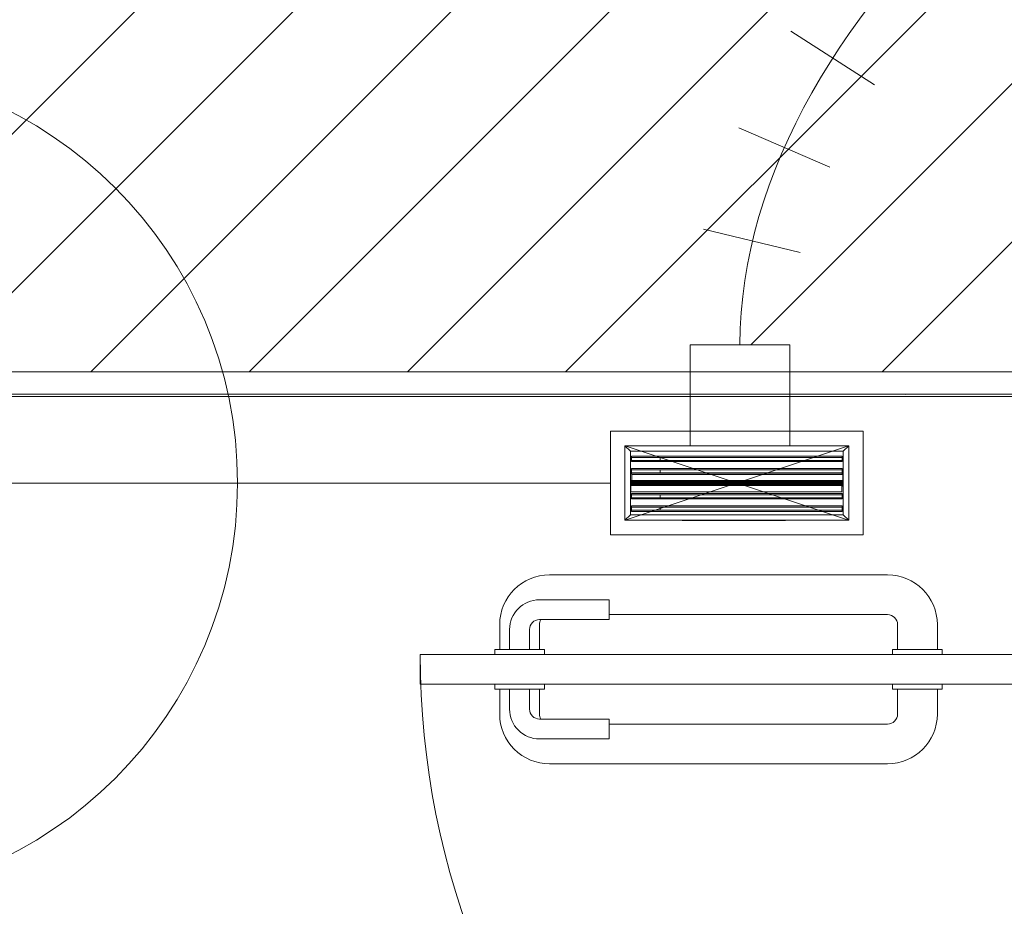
# Model space of a CAD drawing. Header units: metres. Extents: x 2.9 to 42.3, y -72.9 to -49.3.
# Tile 35 of 256: x 8.4 to 9.4, y -68.9 to -68. Entities that reach past the tile are written whole.
import ezdxf

# ---------------------------------------------------------------- set-up
doc = ezdxf.new("R2010")
doc.units = ezdxf.units.M
doc.linetypes.add('Oculto 1_5', pattern=[0.0022, 0.0015, -0.0007])
for name, color, linetype, lineweight in [('A-DETL', 7, 'Oculto 1_5', 18), ('A-DOOR', 7, 'Continuous', 18), ('A-WALL', 7, 'Continuous', 18), ('A-WALL-PATT', 7, 'Continuous', 18), ('FLEXIVEIS', 7, 'Continuous', 18), ('G-IMPT', 7, 'Continuous', 18), ('M-HVAC-DUCT', 7, 'Continuous', 18), ('M-HVAC-DUCT-CNTR', 7, 'Continuous', 18)]:
    doc.layers.add(name, color=color, linetype=linetype, lineweight=lineweight)
doc.layers.add('M-HVAC-CDFF-IDEN', color=1, linetype='Continuous', lineweight=9, true_color=0xff0000)

# ---------------------------------------------------------------- blocks, each defined once
blk = doc.blocks.new('porta de vidro sala de aula - SALAS DE AULAS E LABORATÓRIOS-V44-2PAV')
at = {"layer": 'A-DOOR', "color": 253, "true_color": 0xaaaaaa}
for p, q in [((-0.43, -0.895), (-0.43, -0.075)), ((-0.4, -0.075), (-0.4, -0.895)), ((-0.46, -0.375), (-0.435, -0.375)), ((-0.435, -0.37), (-0.43, -0.37)), ((-0.435, -0.42), (-0.435, -0.37)), ((-0.395, -0.37), (-0.4, -0.37)), ((-0.395, -0.42), (-0.395, -0.37)), ((-0.37, -0.375), (-0.395, -0.375)), ((-0.435, -0.415), (-0.46, -0.415)), ((-0.395, -0.415), (-0.37, -0.415)), ((-0.51, -0.765), (-0.51, -0.425)), ((-0.47, -0.425), (-0.47, -0.705)), ((-0.43, -0.42), (-0.435, -0.42)), ((-0.4, -0.42), (-0.395, -0.42)), ((-0.36, -0.425), (-0.36, -0.705)), ((-0.32, -0.765), (-0.32, -0.425)), ((-0.485, -0.705), (-0.485, -0.775)), ((-0.465, -0.705), (-0.485, -0.705)), ((-0.465, -0.775), (-0.465, -0.705)), ((-0.365, -0.775), (-0.365, -0.705)), ((-0.365, -0.705), (-0.345, -0.705)), ((-0.345, -0.705), (-0.345, -0.775)), ((-0.435, -0.77), (-0.43, -0.77)), ((-0.435, -0.82), (-0.435, -0.77)), ((-0.395, -0.77), (-0.4, -0.77)), ((-0.395, -0.82), (-0.395, -0.77)), ((-0.46, -0.775), (-0.435, -0.775)), ((-0.37, -0.775), (-0.395, -0.775)), ((-0.435, -0.785), (-0.455, -0.785)), ((-0.395, -0.785), (-0.375, -0.785)), ((-0.455, -0.805), (-0.435, -0.805)), ((-0.375, -0.805), (-0.395, -0.805)), ((-0.435, -0.815), (-0.46, -0.815)), ((-0.43, -0.82), (-0.435, -0.82)), ((-0.4, -0.82), (-0.395, -0.82)), ((-0.395, -0.815), (-0.37, -0.815)), ((-0.4, -0.895), (-0.43, -0.895))]:
    blk.add_line(p, q, dxfattribs=at)
for centre, radius, start, end in [((-0.43, -0.075), 0.82, 270, 0), ((-0.46, -0.425), 0.05, 90, 180), ((-0.37, -0.425), 0.05, 0, 90), ((-0.46, -0.425), 0.01, 90, 180), ((-0.37, -0.425), 0.01, 0, 90), ((-0.46, -0.765), 0.05, 180, 270), ((-0.37, -0.765), 0.05, 270, 0), ((-0.455, -0.775), 0.03, 180, 270), ((-0.46, -0.765), 0.01, 240, 270), ((-0.455, -0.775), 0.01, 180, 270), ((-0.375, -0.775), 0.01, 270, 0), ((-0.375, -0.775), 0.03, 270, 360), ((-0.37, -0.765), 0.01, 270, 300)]:
    blk.add_arc(centre, radius, start, end, dxfattribs=at)
blk = doc.blocks.new('4 GRE - ESCOLA DE CINEMA E AUDIOVISUAL CINE REX R07_rvt-1-2PAV')
at = {"layer": 'A-WALL-PATT', "true_color": 0xd4d4d4}
h = blk.add_hatch(dxfattribs=at)
h.set_pattern_fill('FP_2', color=254, style=0, pattern_type=2)
h.set_pattern_definition([(45, (21.555, -62.929), (-0.0795495, 0.0795495), [])])
h.paths.add_polyline_path([(9.91979, -68.35762), (9.91979, -67.90762), (9.76566, -67.90762), (9.76566, -68.35762), (9.79066, -68.35762)])
h.paths.add_polyline_path([(6.57436, -68.35762), (9.09221, -68.35762), (9.09221, -68.33046), (9.19221, -68.33046), (9.19221, -68.35762), (9.66566, -68.35762), (9.66566, -67.90762), (5.51867, -67.90762), (5.51867, -68.35762)])
h.paths.add_polyline_path([(11.4115, -68.35762), (11.434, -68.35762), (11.434, -67.90762), (11.409, -67.90762), (11.409, -68.13194), (11.31979, -68.13194), (11.31979, -68.35762)])
h = blk.add_hatch(dxfattribs=at)
h.set_pattern_fill('FP_1', color=254, style=0, pattern_type=2)
h.set_pattern_definition([(50, (21.555, -62.929), (0.546555, -0.047815), [0.05715, -0.62865]), (355, (21.555, -62.929), (-0.105728, 0.573166), [0.04572, -0.50292]), (100.451, (21.601, -62.933), (0.440828, 0.525349), [0.04857, -0.53427]), (46.184, (21.555, -62.776), (0.813237, -0.12613), [0.08573, -0.94298]), (96.636, (21.623, -62.787), (0.712212, 0.742287), [0.07286, -0.80141]), (351.184, (21.555, -62.776), (0.712217, 0.742274), [0.06858, -0.75438]), (21, (21.631, -62.814), (0.454846, -0.306795), [0.05715, -0.62865]), (326, (21.631, -62.814), (0.185405, 0.55256), [0.04572, -0.50292]), (71.451, (21.669, -62.84), (0.640251, 0.245763), [0.04857, -0.53427]), (37.5, (21.555, -62.929), (0.009261, 0.2536672), [0.02515, -0.47168, 0.02515, -0.48539, -0.50482]), (37.5, (21.555, -62.929), (0.009261, 0.2536672), [-1.007, 0.02515, -0.47968]), (7.5, (21.555, -62.929), (0.200456, 0.300546), [0.02515, -0.26594, 0.02515, -0.46025, -0.1924]), (7.5, (21.555, -62.929), (0.200456, 0.300546), [-0.77648, 0.02515, -0.16726]), (327.5, (21.385, -62.929), (0.4067682, -0.0171882), [0.02515, -0.16535, 0.02515, -0.56921, -0.78867]), (327.5, (21.385, -62.929), (0.4067682, -0.0171882), [-0.78486, 0.02515, -0.76352]), (317.5, (21.309, -62.929), (0.444383, 0.0762794), [0.02515, -0.2225, 0.02515, -0.36957, -0.56007]), (317.5, (21.309, -62.929), (0.444383, 0.0762794), [-0.64237, 0.02515, -0.53492])])
h.paths.add_polyline_path([(9.79066, -68.38262), (9.91979, -68.38262), (9.91979, -68.38012), (9.79066, -68.38012)])
h.paths.add_polyline_path([(6.57436, -68.38262), (9.09221, -68.38229), (9.09221, -68.38012), (5.51867, -68.38012), (5.51867, -68.38262)])
h.paths.add_polyline_path([(9.34655, -68.38262), (9.64066, -68.38262), (9.64066, -68.38012), (9.19221, -68.38012), (9.19254, -68.38262)])
at = {"layer": 'A-WALL', "color": 253, "true_color": 0xaaaaaa}
for p, q in [((5.51867, -68.35762), (9.64066, -68.35762)), ((5.51867, -68.38012), (9.64066, -68.38012)), ((5.51867, -68.38262), (9.64066, -68.38262))]:
    blk.add_line(p, q, dxfattribs=at)
at = {"layer": 'A-DOOR', "color": 253, "lineweight": 18, "true_color": 0xaaaaaa, "rotation": 269.9999999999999}
blk.add_blockref('porta de vidro sala de aula - SALAS DE AULAS E LABORATÓRIOS-V44-2PAV', (9.71566, -69.07194), dxfattribs=at)
blk = doc.blocks.new('M_Tampa retangular - Padrão-945500-2PAV')
at = {"layer": 'M-HVAC-DUCT', "color": 96, "true_color": 0x008000}
for p, q in [((17.32632, -70.22179), (17.10132, -70.22179)), ((17.10132, -70.22179), (17.10132, -70.29679)), ((17.32632, -70.29679), (17.32632, -70.22179)), ((17.10132, -70.29679), (17.32632, -70.29679))]:
    blk.add_line(p, q, dxfattribs=at)
blk = doc.blocks.new('M_Encaixe de duto redondo - Padrão-945521-2PAV')
at = {"layer": 'M-HVAC-DUCT', "color": 96, "true_color": 0x008000}
for p, q in [((17.16382, -70.12019), (17.16382, -70.22179)), ((17.21382, -70.12019), (17.16382, -70.12019)), ((17.26382, -70.12019), (17.21382, -70.12019)), ((17.26382, -70.22179), (17.26382, -70.12019))]:
    blk.add_line(p, q, dxfattribs=at)
blk = doc.blocks.new('AH-0-AG 225x75 - TROX_AH-0-AG_225x75_dxf_QMODEL_916299a9_f66b_46ba_af9d_4a70e7dbf2f8-V68-2PAV')
at = {"layer": 'G-IMPT', "color": 1, "true_color": 0xff0000}
for p, q in [((-0.127, -0.052), (-0.127, 0.052)), ((-0.127, 0.052), (-0.04684, 0.052)), ((-0.127, -0.052), (-0.127, 0.052)), ((-0.127, 0.052), (-0.04684, 0.052)), ((0.05349, 0.052), (0.127, 0.052)), ((0.05349, 0.052), (0.127, 0.052)), ((0.127, -0.052), (0.127, 0.052)), ((0.127, -0.052), (0.127, 0.052)), ((-0.055, -0.0376), (0.049, -0.0376)), ((0.049, -0.0376), (-0.055, -0.0376)), ((-0.04896, -0.0377), (-0.0512, -0.0377)), ((-0.04896, -0.0377), (-0.0512, -0.0377)), ((-0.0512, -0.0377), (-0.04951, -0.0377)), ((-0.0512, -0.0377), (-0.04951, -0.0377)), ((-0.04763, -0.0377), (-0.04951, -0.0377)), ((-0.04763, -0.0377), (-0.04951, -0.0377)), ((-0.04736, -0.0377), (-0.04763, -0.0377)), ((-0.04736, -0.0377), (-0.04763, -0.0377)), ((-0.04736, -0.0377), (-0.04618, -0.0377)), ((-0.04618, -0.0377), (-0.04736, -0.0377)), ((-0.0445, -0.0377), (-0.04332, -0.0377)), ((-0.04332, -0.0377), (-0.0445, -0.0377)), ((-0.04185, -0.0377), (-0.04067, -0.0377)), ((-0.04067, -0.0377), (-0.04185, -0.0377)), ((-0.04067, -0.0377), (-0.03772, -0.0377)), ((-0.04067, -0.0377), (-0.03772, -0.0377)), ((-0.03772, -0.0377), (-0.03654, -0.0377)), ((-0.03654, -0.0377), (-0.03772, -0.0377)), ((-0.03488, -0.0377), (-0.0337, -0.0377)), ((-0.0337, -0.0377), (-0.03488, -0.0377)), ((-0.03369, -0.0377), (-0.0337, -0.0377)), ((-0.03369, -0.0377), (-0.0337, -0.0377)), ((-0.03369, -0.0377), (-0.03103, -0.0377)), ((-0.03103, -0.0377), (-0.03369, -0.0377)), ((-0.03103, -0.0377), (-0.03104, -0.0377)), ((-0.03103, -0.0377), (-0.03104, -0.0377)), ((-0.02986, -0.0377), (-0.03104, -0.0377)), ((-0.03104, -0.0377), (-0.02986, -0.0377)), ((-0.02829, -0.0377), (-0.02773, -0.0377)), ((-0.02829, -0.0377), (-0.02828, -0.0377)), ((-0.02773, -0.0377), (-0.02829, -0.0377)), ((-0.02829, -0.0377), (-0.02828, -0.0377)), ((-0.02828, -0.0377), (-0.02795, -0.0377)), ((-0.02828, -0.0377), (-0.02795, -0.0377)), ((-0.02756, -0.0377), (-0.02795, -0.0377)), ((-0.02756, -0.0377), (-0.02795, -0.0377)), ((-0.02773, -0.0377), (-0.02713, -0.0377)), ((-0.02713, -0.0377), (-0.02773, -0.0377)), ((-0.02756, -0.0377), (-0.02724, -0.0377)), ((-0.02724, -0.0377), (-0.02756, -0.0377)), ((-0.02724, -0.0377), (-0.0269, -0.0377)), ((-0.0269, -0.0377), (-0.02724, -0.0377)), ((-0.02713, -0.0377), (-0.02651, -0.0377)), ((-0.02651, -0.0377), (-0.02713, -0.0377)), ((-0.0269, -0.0377), (-0.02654, -0.0377)), ((-0.02654, -0.0377), (-0.0269, -0.0377)), ((-0.02654, -0.0377), (-0.02618, -0.0377)), ((-0.02618, -0.0377), (-0.02654, -0.0377)), ((-0.02651, -0.0377), (-0.02589, -0.0377)), ((-0.02589, -0.0377), (-0.02651, -0.0377)), ((-0.02618, -0.0377), (-0.02584, -0.0377)), ((-0.02584, -0.0377), (-0.02618, -0.0377)), ((-0.02589, -0.0377), (-0.02529, -0.0377)), ((-0.02529, -0.0377), (-0.02589, -0.0377)), ((-0.02584, -0.0377), (-0.02553, -0.0377)), ((-0.02553, -0.0377), (-0.02584, -0.0377)), ((-0.02553, -0.0377), (-0.02526, -0.0377)), ((-0.02526, -0.0377), (-0.02553, -0.0377)), ((-0.02529, -0.0377), (-0.02475, -0.0377)), ((-0.02475, -0.0377), (-0.02529, -0.0377)), ((-0.02526, -0.0377), (-0.02503, -0.0377)), ((-0.02503, -0.0377), (-0.02526, -0.0377)), ((-0.02503, -0.0377), (-0.02487, -0.0377)), ((-0.02487, -0.0377), (-0.02503, -0.0377)), ((-0.02487, -0.0377), (-0.02476, -0.0377)), ((-0.02476, -0.0377), (-0.02487, -0.0377)), ((-0.02476, -0.0377), (-0.02473, -0.0377)), ((-0.02473, -0.0377), (-0.02476, -0.0377)), ((-0.02475, -0.0377), (-0.02427, -0.0377)), ((-0.02427, -0.0377), (-0.02475, -0.0377)), ((-0.02427, -0.0377), (-0.02388, -0.0377)), ((-0.02388, -0.0377), (-0.02427, -0.0377)), ((-0.02388, -0.0377), (-0.02359, -0.0377)), ((-0.02359, -0.0377), (-0.02388, -0.0377)), ((-0.02359, -0.0377), (-0.02341, -0.0377)), ((-0.02341, -0.0377), (-0.02359, -0.0377)), ((-0.02341, -0.0377), (-0.02335, -0.0377)), ((-0.02335, -0.0377), (-0.02341, -0.0377)), ((-0.01914, -0.0377), (-0.0218, -0.0377)), ((-0.01914, -0.0377), (-0.0218, -0.0377)), ((-0.01914, -0.0377), (-0.0218, -0.0377)), ((-0.01914, -0.0377), (-0.0218, -0.0377)), ((-0.01914, -0.0377), (-0.0218, -0.0377)), ((-0.01914, -0.0377), (-0.0218, -0.0377)), ((-0.01914, -0.0377), (-0.01796, -0.0377)), ((-0.01796, -0.0377), (-0.01914, -0.0377)), ((-0.01649, -0.0377), (-0.01452, -0.0377)), ((-0.01452, -0.0377), (-0.01649, -0.0377)), ((-0.01452, -0.0377), (-0.01334, -0.0377)), ((-0.01452, -0.0377), (-0.01451, -0.0377)), ((-0.01333, -0.0377), (-0.01451, -0.0377)), ((-0.01334, -0.0377), (-0.01126, -0.0377)), ((-0.01334, -0.0377), (-0.01126, -0.0377)), ((-0.01334, -0.0377), (-0.01333, -0.0377)), ((-0.01175, -0.0377), (-0.01182, -0.0377)), ((-0.01182, -0.0377), (-0.01175, -0.0377)), ((-0.01153, -0.0377), (-0.01175, -0.0377)), ((-0.01175, -0.0377), (-0.01153, -0.0377)), ((-0.01118, -0.0377), (-0.01153, -0.0377)), ((-0.01153, -0.0377), (-0.01118, -0.0377)), ((-0.01071, -0.0377), (-0.01118, -0.0377)), ((-0.01118, -0.0377), (-0.01071, -0.0377)), ((-0.01102, -0.0377), (-0.01108, -0.0377)), ((-0.01108, -0.0377), (-0.01102, -0.0377)), ((-0.01085, -0.0377), (-0.01102, -0.0377)), ((-0.01102, -0.0377), (-0.01085, -0.0377)), ((-0.01057, -0.0377), (-0.01085, -0.0377)), ((-0.01085, -0.0377), (-0.01057, -0.0377)), ((-0.01014, -0.0377), (-0.01071, -0.0377)), ((-0.01071, -0.0377), (-0.01014, -0.0377)), ((-0.01011, -0.0377), (-0.01057, -0.0377)), ((-0.01057, -0.0377), (-0.01019, -0.0377)), ((-0.01019, -0.0377), (-0.00972, -0.0377)), ((-0.00948, -0.0377), (-0.01014, -0.0377)), ((-0.01014, -0.0377), (-0.00948, -0.0377)), ((-0.00916, -0.0377), (-0.01011, -0.0377)), ((-0.00865, -0.0377), (-0.01011, -0.0377)), ((-0.01011, -0.0377), (-0.00972, -0.0377)), ((-0.00983, -0.0377), (-0.00988, -0.0377)), ((-0.00988, -0.0377), (-0.00987, -0.0377)), ((-0.00987, -0.0377), (-0.00981, -0.0377)), ((-0.00973, -0.0377), (-0.00983, -0.0377)), ((-0.00981, -0.0377), (-0.00971, -0.0377)), ((-0.00958, -0.0377), (-0.00973, -0.0377)), ((-0.0092, -0.0377), (-0.00972, -0.0377)), ((-0.00972, -0.0377), (-0.0092, -0.0377)), ((-0.00971, -0.0377), (-0.00955, -0.0377)), ((-0.00939, -0.0377), (-0.00958, -0.0377)), ((-0.00955, -0.0377), (-0.00936, -0.0377)), ((-0.00877, -0.0377), (-0.00948, -0.0377)), ((-0.00948, -0.0377), (-0.00877, -0.0377)), ((-0.00916, -0.0377), (-0.00939, -0.0377)), ((-0.00936, -0.0377), (-0.00913, -0.0377)), ((-0.00863, -0.0377), (-0.0092, -0.0377)), ((-0.0092, -0.0377), (-0.00863, -0.0377)), ((-0.00913, -0.0377), (-0.00887, -0.0377)), ((-0.00886, -0.0377), (-0.00888, -0.0377)), ((-0.00888, -0.0377), (-0.00882, -0.0377)), ((-0.00887, -0.0377), (-0.00859, -0.0377)), ((-0.00877, -0.0377), (-0.00886, -0.0377)), ((-0.00882, -0.0377), (-0.00869, -0.0377)), ((-0.00862, -0.0377), (-0.00877, -0.0377)), ((-0.00803, -0.0377), (-0.00877, -0.0377)), ((-0.00803, -0.0377), (-0.00877, -0.0377)), ((-0.00869, -0.0377), (-0.00851, -0.0377)), ((-0.0075, -0.0377), (-0.00865, -0.0377)), ((-0.00803, -0.0377), (-0.00863, -0.0377)), ((-0.00803, -0.0377), (-0.00863, -0.0377)), ((-0.00862, -0.0377), (-0.00828, -0.0377)), ((-0.00859, -0.0377), (-0.0083, -0.0377)), ((-0.00859, -0.0377), (-0.00749, -0.0377)), ((-0.00851, -0.0377), (-0.0083, -0.0377)), ((-0.00851, -0.0377), (-0.00749, -0.0377)), ((-0.0075, -0.0377), (-0.00828, -0.0377)), ((-0.00803, -0.0377), (-0.00743, -0.0377)), ((-0.00729, -0.0377), (-0.00803, -0.0377)), ((-0.00743, -0.0377), (-0.00803, -0.0377)), ((-0.00729, -0.0377), (-0.00803, -0.0377)), ((-0.00749, -0.0377), (-0.0075, -0.0377)), ((-0.0065, -0.0377), (-0.0075, -0.0377)), ((-0.00749, -0.0377), (-0.0065, -0.0377)), ((-0.00743, -0.0377), (-0.00686, -0.0377)), ((-0.00686, -0.0377), (-0.00743, -0.0377)), ((-0.00729, -0.0377), (-0.00658, -0.0377)), ((-0.00658, -0.0377), (-0.00729, -0.0377)), ((-0.00686, -0.0377), (-0.00634, -0.0377)), ((-0.00634, -0.0377), (-0.00686, -0.0377)), ((-0.00658, -0.0377), (-0.00592, -0.0377)), ((-0.00592, -0.0377), (-0.00658, -0.0377)), ((-0.00634, -0.0377), (-0.00587, -0.0377)), ((-0.00587, -0.0377), (-0.00634, -0.0377)), ((-0.00592, -0.0377), (-0.00535, -0.0377)), ((-0.00535, -0.0377), (-0.00592, -0.0377)), ((-0.00587, -0.0377), (-0.00549, -0.0377)), ((-0.00549, -0.0377), (-0.00587, -0.0377)), ((-0.00549, -0.0377), (-0.00521, -0.0377)), ((-0.00521, -0.0377), (-0.00549, -0.0377)), ((-0.00535, -0.0377), (-0.00488, -0.0377)), ((-0.00488, -0.0377), (-0.00535, -0.0377)), ((-0.00521, -0.0377), (-0.00504, -0.0377)), ((-0.00504, -0.0377), (-0.00521, -0.0377)), ((-0.00504, -0.0377), (-0.00498, -0.0377)), ((-0.00498, -0.0377), (-0.00504, -0.0377)), ((-0.00488, -0.0377), (-0.00453, -0.0377)), ((-0.00453, -0.0377), (-0.00488, -0.0377)), ((-0.00453, -0.0377), (-0.00431, -0.0377)), ((-0.00431, -0.0377), (-0.00453, -0.0377)), ((-0.0045, -0.0377), (-0.00106, -0.0377)), ((-0.00106, -0.0377), (-0.0045, -0.0377)), ((-0.00431, -0.0377), (-0.00424, -0.0377)), ((-0.00424, -0.0377), (-0.00431, -0.0377)), ((-0.00108, -0.0377), (-0.0043, -0.0377)), ((0.00385, -0.0377), (-0.0043, -0.0377)), ((-0.00371, -0.0377), (-0.00027, -0.0377)), ((-0.00027, -0.0377), (-0.00371, -0.0377)), ((-0.00292, -0.0377), (0.00052, -0.0377)), ((0.00052, -0.0377), (-0.00292, -0.0377)), ((0.00125, -0.0377), (-0.00219, -0.0377)), ((-0.00219, -0.0377), (0.00078, -0.0377)), ((0.00041, -0.0377), (-0.0015, -0.0377)), ((-0.0015, -0.0377), (-0.00007, -0.0377)), ((-0.00108, -0.0377), (0.00722, -0.0377)), ((0.00041, -0.0377), (-0.00007, -0.0377)), ((0.00125, -0.0377), (0.00078, -0.0377)), ((0.00147, -0.0377), (0.00491, -0.0377)), ((0.00491, -0.0377), (0.00147, -0.0377)), ((0.0019, -0.0377), (0.00407, -0.0377)), ((0.0019, -0.0377), (0.00238, -0.0377)), ((0.00226, -0.0377), (0.0057, -0.0377)), ((0.0057, -0.0377), (0.00226, -0.0377)), ((0.00407, -0.0377), (0.00238, -0.0377)), ((0.00305, -0.0377), (0.00649, -0.0377)), ((0.00649, -0.0377), (0.00305, -0.0377)), ((0.00722, -0.0377), (0.00385, -0.0377)), ((0.00754, -0.0377), (0.00741, -0.0377)), ((0.00741, -0.0377), (0.00754, -0.0377)), ((0.00791, -0.0377), (0.00754, -0.0377)), ((0.00754, -0.0377), (0.00791, -0.0377)), ((0.00851, -0.0377), (0.00791, -0.0377)), ((0.00791, -0.0377), (0.00851, -0.0377)), ((0.00933, -0.0377), (0.00851, -0.0377)), ((0.00851, -0.0377), (0.00933, -0.0377)), ((0.01032, -0.0377), (0.00933, -0.0377)), ((0.00933, -0.0377), (0.01032, -0.0377)), ((0.01145, -0.0377), (0.01032, -0.0377)), ((0.01032, -0.0377), (0.01145, -0.0377)), ((0.01067, -0.0377), (0.01061, -0.0377)), ((0.01061, -0.0377), (0.01067, -0.0377)), ((0.01087, -0.0377), (0.01067, -0.0377)), ((0.01067, -0.0377), (0.01087, -0.0377)), ((0.01117, -0.0377), (0.01087, -0.0377)), ((0.01087, -0.0377), (0.01117, -0.0377)), ((0.01159, -0.0377), (0.01117, -0.0377)), ((0.01117, -0.0377), (0.01159, -0.0377)), ((0.01268, -0.0377), (0.01145, -0.0377)), ((0.01145, -0.0377), (0.01268, -0.0377)), ((0.0121, -0.0377), (0.01159, -0.0377)), ((0.01159, -0.0377), (0.0121, -0.0377)), ((0.01268, -0.0377), (0.0121, -0.0377)), ((0.0121, -0.0377), (0.01268, -0.0377)), ((0.01396, -0.0377), (0.01268, -0.0377)), ((0.01396, -0.0377), (0.01268, -0.0377)), ((0.01331, -0.0377), (0.01268, -0.0377)), ((0.01268, -0.0377), (0.01331, -0.0377)), ((0.01396, -0.0377), (0.01331, -0.0377)), ((0.01396, -0.0377), (0.01331, -0.0377)), ((0.01396, -0.0377), (0.01461, -0.0377)), ((0.01524, -0.0377), (0.01396, -0.0377)), ((0.01461, -0.0377), (0.01396, -0.0377)), ((0.01524, -0.0377), (0.01396, -0.0377)), ((0.01461, -0.0377), (0.01524, -0.0377)), ((0.01524, -0.0377), (0.01461, -0.0377)), ((0.01524, -0.0377), (0.01647, -0.0377)), ((0.01524, -0.0377), (0.01582, -0.0377)), ((0.01582, -0.0377), (0.01524, -0.0377)), ((0.01647, -0.0377), (0.01524, -0.0377)), ((0.01582, -0.0377), (0.01633, -0.0377)), ((0.01633, -0.0377), (0.01582, -0.0377)), ((0.01633, -0.0377), (0.01675, -0.0377)), ((0.01675, -0.0377), (0.01633, -0.0377)), ((0.01647, -0.0377), (0.0176, -0.0377)), ((0.0176, -0.0377), (0.01647, -0.0377)), ((0.01675, -0.0377), (0.01705, -0.0377)), ((0.01705, -0.0377), (0.01675, -0.0377)), ((0.01705, -0.0377), (0.01725, -0.0377)), ((0.01725, -0.0377), (0.01705, -0.0377)), ((0.01725, -0.0377), (0.01731, -0.0377)), ((0.01731, -0.0377), (0.01725, -0.0377)), ((0.0176, -0.0377), (0.01859, -0.0377)), ((0.01859, -0.0377), (0.0176, -0.0377)), ((0.01859, -0.0377), (0.01941, -0.0377)), ((0.01941, -0.0377), (0.01859, -0.0377)), ((0.01941, -0.0377), (0.02001, -0.0377)), ((0.02001, -0.0377), (0.01941, -0.0377)), ((0.02001, -0.0377), (0.02038, -0.0377)), ((0.02038, -0.0377), (0.02001, -0.0377)), ((0.02038, -0.0377), (0.02051, -0.0377)), ((0.02051, -0.0377), (0.02038, -0.0377)), ((0.02422, -0.0377), (0.02158, -0.0377)), ((0.02564, -0.0377), (0.02158, -0.0377)), ((0.02238, -0.0377), (0.02224, -0.0377)), ((0.02224, -0.0377), (0.02225, -0.0377)), ((0.02225, -0.0377), (0.02241, -0.0377)), ((0.02266, -0.0377), (0.02238, -0.0377)), ((0.02241, -0.0377), (0.02271, -0.0377)), ((0.02307, -0.0377), (0.02266, -0.0377)), ((0.02271, -0.0377), (0.02314, -0.0377)), ((0.0236, -0.0377), (0.02307, -0.0377)), ((0.02314, -0.0377), (0.02368, -0.0377)), ((0.02422, -0.0377), (0.0236, -0.0377)), ((0.02368, -0.0377), (0.02432, -0.0377)), ((0.02432, -0.0377), (0.02504, -0.0377)), ((0.02504, -0.0377), (0.02499, -0.0377)), ((0.02499, -0.0377), (0.02499, -0.0377)), ((0.02499, -0.0377), (0.02505, -0.0377)), ((0.02514, -0.0377), (0.02504, -0.0377)), ((0.02504, -0.0377), (0.02581, -0.0377)), ((0.02505, -0.0377), (0.02516, -0.0377)), ((0.02529, -0.0377), (0.02514, -0.0377)), ((0.02516, -0.0377), (0.02532, -0.0377)), ((0.02549, -0.0377), (0.02529, -0.0377)), ((0.02532, -0.0377), (0.02552, -0.0377)), ((0.02572, -0.0377), (0.02549, -0.0377)), ((0.02552, -0.0377), (0.02576, -0.0377)), ((0.02882, -0.0377), (0.02564, -0.0377)), ((0.02572, -0.0377), (0.02665, -0.0377)), ((0.02576, -0.0377), (0.02603, -0.0377)), ((0.02581, -0.0377), (0.02661, -0.0377)), ((0.02603, -0.0377), (0.02631, -0.0377)), ((0.02631, -0.0377), (0.02661, -0.0377)), ((0.02661, -0.0377), (0.02881, -0.0377)), ((0.02661, -0.0377), (0.02882, -0.0377)), ((0.02882, -0.0377), (0.02665, -0.0377)), ((0.02881, -0.0377), (0.03162, -0.0377)), ((0.03162, -0.0377), (0.02882, -0.0377)), ((0.03397, -0.0377), (0.03721, -0.0377)), ((0.03721, -0.0377), (0.03397, -0.0377)), ((0.03721, -0.0377), (0.04046, -0.0377)), ((0.04046, -0.0377), (0.03721, -0.0377)), ((0.04046, -0.0377), (0.04372, -0.0377)), ((0.04046, -0.0377), (0.04372, -0.0377)), ((-0.127, -0.052), (0.127, -0.052)), ((0.127, -0.052), (-0.127, -0.052))]:
    blk.add_line(p, q, dxfattribs=at)
blk = doc.blocks.new('AH-0-AG 225x75 - TROX_AH-0-AG_225x75_dxf_QMODEL_916299a9_f66b_46ba_af9d_4a70e7dbf2f8-V161-2PAV')
at = {"layer": 'A-DETL', "color": 1, "linetype": 'Continuous', "true_color": 0xff0000}
for p, q in [((-0.127, -0.052), (-0.127, 0.052)), ((-0.127, 0.052), (0.127, 0.052)), ((-0.04679, 0.052), (0.05344, 0.052)), ((0.127, -0.052), (0.127, 0.052)), ((-0.1125, 0.0375), (-0.107, 0.032)), ((-0.1125, -0.0375), (-0.1125, 0.0375)), ((-0.1125, 0.0375), (-0.107, 0.032)), ((-0.107, -0.032), (-0.107, 0.032)), ((-0.107, -0.032), (-0.107, 0.032)), ((-0.107, 0.032), (0.107, 0.032)), ((0.1125, 0.0375), (0.107, 0.032)), ((0.1125, 0.0375), (0.107, 0.032)), ((0.107, -0.032), (0.107, 0.032)), ((0.107, -0.032), (0.107, 0.032)), ((0.1125, -0.0375), (0.1125, 0.0375)), ((-0.106, 0.027), (-0.106, 0.02575)), ((0.106, 0.027), (-0.106, 0.027)), ((-0.106, 0.02575), (-0.106, 0.02275)), ((-0.106, 0.02575), (0.106, 0.02575)), ((-0.106, 0.0215), (-0.106, 0.02275)), ((-0.106, 0.02275), (0.106, 0.02275)), ((-0.106, 0.0215), (0.106, 0.0215)), ((-0.077, 0.02575), (-0.077, 0.02275)), ((0.106, 0.027), (0.106, 0.02575)), ((0.106, 0.02575), (0.106, 0.02275)), ((0.106, 0.0215), (0.106, 0.02275)), ((-0.106, 0.0145), (-0.106, 0.01325)), ((0.106, 0.0145), (-0.106, 0.0145)), ((-0.106, 0.01325), (-0.106, 0.01025)), ((-0.106, 0.01325), (0.106, 0.01325)), ((-0.106, 0.009), (-0.106, 0.01025)), ((-0.106, 0.01025), (0.106, 0.01025)), ((-0.077, 0.01325), (-0.077, 0.01025)), ((0.106, 0.0145), (0.106, 0.01325)), ((0.106, 0.01325), (0.106, 0.01025)), ((0.106, 0.009), (0.106, 0.01025)), ((-0.1065, 0.0025), (-0.1065, 0.00245)), ((0.1065, 0.0025), (-0.1065, 0.0025)), ((-0.1065, 0.00245), (-0.1065, 0.00231)), ((0.1065, 0.00245), (-0.1065, 0.00245)), ((-0.1065, 0.00231), (-0.1065, 0.00208)), ((0.1065, 0.00231), (-0.1065, 0.00231)), ((-0.1065, 0.00208), (-0.1065, 0.00177)), ((0.1065, 0.00208), (-0.1065, 0.00208)), ((-0.1065, 0.00177), (-0.1065, 0.00139)), ((0.1065, 0.00177), (-0.1065, 0.00177)), ((-0.1065, 0.00139), (-0.1065, 0.00096)), ((0.1065, 0.00139), (-0.1065, 0.00139)), ((-0.1065, 0.00096), (-0.1065, 0.00049)), ((0.1065, 0.00096), (-0.1065, 0.00096)), ((-0.1065, 0.00049), (-0.1065, 0)), ((0.1065, 0.00049), (-0.1065, 0.00049)), ((0.1065, 0), (-0.1065, 0)), ((-0.106, 0.009), (0.106, 0.009)), ((-0.1055, 0.00871), (0.1065, 0.00871)), ((-0.1055, 0.00871), (-0.1055, 0.00231)), ((0.1065, 0.00871), (0.1065, 0.00231)), ((0.1065, 0.0025), (0.1065, 0.00245)), ((0.1065, 0.00245), (0.1065, 0.00231)), ((0.1065, 0.00231), (0.1065, 0.00208)), ((0.1065, 0.00208), (0.1065, 0.00177)), ((0.1065, 0.00177), (0.1065, 0.00139)), ((0.1065, 0.00139), (0.1065, 0.00096)), ((0.1065, 0.00096), (0.1065, 0.00049)), ((0.1065, 0.00049), (0.1065, 0)), ((0.1065, 0), (0.1065, -0.00049)), ((-0.1065, 0), (-0.1065, -0.00049)), ((-0.1065, -0.00049), (-0.1065, -0.00096)), ((0.1065, -0.00049), (-0.1065, -0.00049)), ((-0.1065, -0.00096), (-0.1065, -0.00139)), ((0.1065, -0.00096), (-0.1065, -0.00096)), ((-0.1065, -0.00139), (-0.1065, -0.00177)), ((0.1065, -0.00139), (-0.1065, -0.00139)), ((-0.1065, -0.00177), (-0.1065, -0.00208)), ((0.1065, -0.00177), (-0.1065, -0.00177)), ((-0.1065, -0.002), (0.1055, -0.002)), ((-0.1065, -0.002), (-0.1065, -0.00871)), ((0.1065, -0.0025), (-0.1065, -0.0025)), ((-0.1065, -0.00871), (0.1055, -0.00871)), ((0.1055, -0.002), (0.1055, -0.00871)), ((0.1065, -0.00208), (0.1055, -0.00208)), ((0.1065, -0.00231), (0.1055, -0.00231)), ((0.1065, -0.00245), (0.1055, -0.00245)), ((0.106, -0.0035), (0.106, -0.00231)), ((0.1065, -0.00049), (0.1065, -0.00096)), ((0.1065, -0.00096), (0.1065, -0.00139)), ((0.1065, -0.00139), (0.1065, -0.00177)), ((0.1065, -0.00177), (0.1065, -0.00208)), ((0.1065, -0.00208), (0.1065, -0.00231)), ((0.1065, -0.00231), (0.1065, -0.00245)), ((0.1065, -0.0025), (0.1065, -0.00245)), ((-0.106, -0.0105), (-0.106, -0.01175)), ((0.106, -0.0105), (-0.106, -0.0105)), ((-0.106, -0.01175), (-0.106, -0.01475)), ((-0.106, -0.01175), (0.106, -0.01175)), ((-0.106, -0.016), (-0.106, -0.01475)), ((-0.106, -0.01475), (0.106, -0.01475)), ((-0.106, -0.016), (0.106, -0.016)), ((-0.077, -0.01175), (-0.077, -0.01475)), ((0.106, -0.0105), (0.106, -0.01175)), ((0.106, -0.01175), (0.106, -0.01475)), ((0.106, -0.016), (0.106, -0.01475)), ((-0.106, -0.023), (-0.106, -0.02425)), ((0.106, -0.023), (-0.106, -0.023)), ((-0.106, -0.02425), (-0.106, -0.02725)), ((-0.106, -0.02425), (0.106, -0.02425)), ((-0.106, -0.0285), (-0.106, -0.02725)), ((-0.106, -0.02725), (0.106, -0.02725)), ((-0.106, -0.0285), (0.106, -0.0285)), ((-0.077, -0.02425), (-0.077, -0.02725)), ((0.106, -0.023), (0.106, -0.02425)), ((0.106, -0.02425), (0.106, -0.02725)), ((0.106, -0.0285), (0.106, -0.02725)), ((-0.107, -0.032), (-0.1125, -0.0375)), ((-0.107, -0.032), (-0.1125, -0.0375)), ((-0.107, -0.032), (0.107, -0.032)), ((0.00754, -0.0377), (0.00741, -0.0377)), ((0.00741, -0.0377), (0.00754, -0.0377)), ((0.02038, -0.0377), (0.02051, -0.0377)), ((0.02051, -0.0377), (0.02038, -0.0377)), ((0.107, -0.032), (0.1125, -0.0375)), ((0.107, -0.032), (0.1125, -0.0375)), ((0.127, -0.052), (-0.127, -0.052))]:
    blk.add_line(p, q, dxfattribs=at)
at = {"layer": 'G-IMPT', "color": 1, "true_color": 0xff0000}
for p, q in [((-0.127, -0.052), (-0.127, 0.052)), ((-0.127, 0.052), (-0.04684, 0.052)), ((-0.127, -0.052), (-0.127, 0.052)), ((-0.127, 0.052), (-0.04684, 0.052)), ((0.05349, 0.052), (0.127, 0.052)), ((0.05349, 0.052), (0.127, 0.052)), ((0.127, -0.052), (0.127, 0.052)), ((0.127, -0.052), (0.127, 0.052)), ((-0.055, -0.0376), (0.049, -0.0376)), ((0.049, -0.0376), (-0.055, -0.0376)), ((-0.04896, -0.0377), (-0.0512, -0.0377)), ((-0.04896, -0.0377), (-0.0512, -0.0377)), ((-0.0512, -0.0377), (-0.04951, -0.0377)), ((-0.0512, -0.0377), (-0.04951, -0.0377)), ((-0.04763, -0.0377), (-0.04951, -0.0377)), ((-0.04763, -0.0377), (-0.04951, -0.0377)), ((-0.04736, -0.0377), (-0.04763, -0.0377)), ((-0.04736, -0.0377), (-0.04763, -0.0377)), ((-0.04736, -0.0377), (-0.04618, -0.0377)), ((-0.04618, -0.0377), (-0.04736, -0.0377)), ((-0.0445, -0.0377), (-0.04332, -0.0377)), ((-0.04332, -0.0377), (-0.0445, -0.0377)), ((-0.04185, -0.0377), (-0.04067, -0.0377)), ((-0.04067, -0.0377), (-0.04185, -0.0377)), ((-0.04067, -0.0377), (-0.03772, -0.0377)), ((-0.04067, -0.0377), (-0.03772, -0.0377)), ((-0.03772, -0.0377), (-0.03654, -0.0377)), ((-0.03654, -0.0377), (-0.03772, -0.0377)), ((-0.03488, -0.0377), (-0.0337, -0.0377)), ((-0.0337, -0.0377), (-0.03488, -0.0377)), ((-0.03369, -0.0377), (-0.0337, -0.0377)), ((-0.03369, -0.0377), (-0.0337, -0.0377)), ((-0.03369, -0.0377), (-0.03103, -0.0377)), ((-0.03103, -0.0377), (-0.03369, -0.0377)), ((-0.03103, -0.0377), (-0.03104, -0.0377)), ((-0.03103, -0.0377), (-0.03104, -0.0377)), ((-0.02986, -0.0377), (-0.03104, -0.0377)), ((-0.03104, -0.0377), (-0.02986, -0.0377)), ((-0.02829, -0.0377), (-0.02773, -0.0377)), ((-0.02829, -0.0377), (-0.02828, -0.0377)), ((-0.02773, -0.0377), (-0.02829, -0.0377)), ((-0.02829, -0.0377), (-0.02828, -0.0377)), ((-0.02828, -0.0377), (-0.02795, -0.0377)), ((-0.02828, -0.0377), (-0.02795, -0.0377)), ((-0.02756, -0.0377), (-0.02795, -0.0377)), ((-0.02756, -0.0377), (-0.02795, -0.0377)), ((-0.02773, -0.0377), (-0.02713, -0.0377)), ((-0.02713, -0.0377), (-0.02773, -0.0377)), ((-0.02756, -0.0377), (-0.02724, -0.0377)), ((-0.02724, -0.0377), (-0.02756, -0.0377)), ((-0.02724, -0.0377), (-0.0269, -0.0377)), ((-0.0269, -0.0377), (-0.02724, -0.0377)), ((-0.02713, -0.0377), (-0.02651, -0.0377)), ((-0.02651, -0.0377), (-0.02713, -0.0377)), ((-0.0269, -0.0377), (-0.02654, -0.0377)), ((-0.02654, -0.0377), (-0.0269, -0.0377)), ((-0.02654, -0.0377), (-0.02618, -0.0377)), ((-0.02618, -0.0377), (-0.02654, -0.0377)), ((-0.02651, -0.0377), (-0.02589, -0.0377)), ((-0.02589, -0.0377), (-0.02651, -0.0377)), ((-0.02618, -0.0377), (-0.02584, -0.0377)), ((-0.02584, -0.0377), (-0.02618, -0.0377)), ((-0.02589, -0.0377), (-0.02529, -0.0377)), ((-0.02529, -0.0377), (-0.02589, -0.0377)), ((-0.02584, -0.0377), (-0.02553, -0.0377)), ((-0.02553, -0.0377), (-0.02584, -0.0377)), ((-0.02553, -0.0377), (-0.02526, -0.0377)), ((-0.02526, -0.0377), (-0.02553, -0.0377)), ((-0.02529, -0.0377), (-0.02475, -0.0377)), ((-0.02475, -0.0377), (-0.02529, -0.0377)), ((-0.02526, -0.0377), (-0.02503, -0.0377)), ((-0.02503, -0.0377), (-0.02526, -0.0377)), ((-0.02503, -0.0377), (-0.02487, -0.0377)), ((-0.02487, -0.0377), (-0.02503, -0.0377)), ((-0.02487, -0.0377), (-0.02476, -0.0377)), ((-0.02476, -0.0377), (-0.02487, -0.0377)), ((-0.02476, -0.0377), (-0.02473, -0.0377)), ((-0.02473, -0.0377), (-0.02476, -0.0377)), ((-0.02475, -0.0377), (-0.02427, -0.0377)), ((-0.02427, -0.0377), (-0.02475, -0.0377)), ((-0.02427, -0.0377), (-0.02388, -0.0377)), ((-0.02388, -0.0377), (-0.02427, -0.0377)), ((-0.02388, -0.0377), (-0.02359, -0.0377)), ((-0.02359, -0.0377), (-0.02388, -0.0377)), ((-0.02359, -0.0377), (-0.02341, -0.0377)), ((-0.02341, -0.0377), (-0.02359, -0.0377)), ((-0.02341, -0.0377), (-0.02335, -0.0377)), ((-0.02335, -0.0377), (-0.02341, -0.0377)), ((-0.01914, -0.0377), (-0.0218, -0.0377)), ((-0.01914, -0.0377), (-0.0218, -0.0377)), ((-0.01914, -0.0377), (-0.0218, -0.0377)), ((-0.01914, -0.0377), (-0.0218, -0.0377)), ((-0.01914, -0.0377), (-0.0218, -0.0377)), ((-0.01914, -0.0377), (-0.0218, -0.0377)), ((-0.01914, -0.0377), (-0.01796, -0.0377)), ((-0.01796, -0.0377), (-0.01914, -0.0377)), ((-0.01649, -0.0377), (-0.01452, -0.0377)), ((-0.01452, -0.0377), (-0.01649, -0.0377)), ((-0.01452, -0.0377), (-0.01334, -0.0377)), ((-0.01452, -0.0377), (-0.01451, -0.0377)), ((-0.01333, -0.0377), (-0.01451, -0.0377)), ((-0.01334, -0.0377), (-0.01126, -0.0377)), ((-0.01334, -0.0377), (-0.01126, -0.0377)), ((-0.01334, -0.0377), (-0.01333, -0.0377)), ((-0.01175, -0.0377), (-0.01182, -0.0377)), ((-0.01182, -0.0377), (-0.01175, -0.0377)), ((-0.01153, -0.0377), (-0.01175, -0.0377)), ((-0.01175, -0.0377), (-0.01153, -0.0377)), ((-0.01118, -0.0377), (-0.01153, -0.0377)), ((-0.01153, -0.0377), (-0.01118, -0.0377)), ((-0.01071, -0.0377), (-0.01118, -0.0377)), ((-0.01118, -0.0377), (-0.01071, -0.0377)), ((-0.01102, -0.0377), (-0.01108, -0.0377)), ((-0.01108, -0.0377), (-0.01102, -0.0377)), ((-0.01085, -0.0377), (-0.01102, -0.0377)), ((-0.01102, -0.0377), (-0.01085, -0.0377)), ((-0.01057, -0.0377), (-0.01085, -0.0377)), ((-0.01085, -0.0377), (-0.01057, -0.0377)), ((-0.01014, -0.0377), (-0.01071, -0.0377)), ((-0.01071, -0.0377), (-0.01014, -0.0377)), ((-0.01011, -0.0377), (-0.01057, -0.0377)), ((-0.01057, -0.0377), (-0.01019, -0.0377)), ((-0.01019, -0.0377), (-0.00972, -0.0377)), ((-0.00948, -0.0377), (-0.01014, -0.0377)), ((-0.01014, -0.0377), (-0.00948, -0.0377)), ((-0.00916, -0.0377), (-0.01011, -0.0377)), ((-0.00865, -0.0377), (-0.01011, -0.0377)), ((-0.01011, -0.0377), (-0.00972, -0.0377)), ((-0.00983, -0.0377), (-0.00988, -0.0377)), ((-0.00988, -0.0377), (-0.00987, -0.0377)), ((-0.00987, -0.0377), (-0.00981, -0.0377)), ((-0.00973, -0.0377), (-0.00983, -0.0377)), ((-0.00981, -0.0377), (-0.00971, -0.0377)), ((-0.00958, -0.0377), (-0.00973, -0.0377)), ((-0.0092, -0.0377), (-0.00972, -0.0377)), ((-0.00972, -0.0377), (-0.0092, -0.0377)), ((-0.00971, -0.0377), (-0.00955, -0.0377)), ((-0.00939, -0.0377), (-0.00958, -0.0377)), ((-0.00955, -0.0377), (-0.00936, -0.0377)), ((-0.00877, -0.0377), (-0.00948, -0.0377)), ((-0.00948, -0.0377), (-0.00877, -0.0377)), ((-0.00916, -0.0377), (-0.00939, -0.0377)), ((-0.00936, -0.0377), (-0.00913, -0.0377)), ((-0.00863, -0.0377), (-0.0092, -0.0377)), ((-0.0092, -0.0377), (-0.00863, -0.0377)), ((-0.00913, -0.0377), (-0.00887, -0.0377)), ((-0.00886, -0.0377), (-0.00888, -0.0377)), ((-0.00888, -0.0377), (-0.00882, -0.0377)), ((-0.00887, -0.0377), (-0.00859, -0.0377)), ((-0.00877, -0.0377), (-0.00886, -0.0377)), ((-0.00882, -0.0377), (-0.00869, -0.0377)), ((-0.00862, -0.0377), (-0.00877, -0.0377)), ((-0.00803, -0.0377), (-0.00877, -0.0377)), ((-0.00803, -0.0377), (-0.00877, -0.0377)), ((-0.00869, -0.0377), (-0.00851, -0.0377)), ((-0.0075, -0.0377), (-0.00865, -0.0377)), ((-0.00803, -0.0377), (-0.00863, -0.0377)), ((-0.00803, -0.0377), (-0.00863, -0.0377)), ((-0.00862, -0.0377), (-0.00828, -0.0377)), ((-0.00859, -0.0377), (-0.0083, -0.0377)), ((-0.00859, -0.0377), (-0.00749, -0.0377)), ((-0.00851, -0.0377), (-0.0083, -0.0377)), ((-0.00851, -0.0377), (-0.00749, -0.0377)), ((-0.0075, -0.0377), (-0.00828, -0.0377)), ((-0.00803, -0.0377), (-0.00743, -0.0377)), ((-0.00729, -0.0377), (-0.00803, -0.0377)), ((-0.00743, -0.0377), (-0.00803, -0.0377)), ((-0.00729, -0.0377), (-0.00803, -0.0377)), ((-0.00749, -0.0377), (-0.0075, -0.0377)), ((-0.0065, -0.0377), (-0.0075, -0.0377)), ((-0.00749, -0.0377), (-0.0065, -0.0377)), ((-0.00743, -0.0377), (-0.00686, -0.0377)), ((-0.00686, -0.0377), (-0.00743, -0.0377)), ((-0.00729, -0.0377), (-0.00658, -0.0377)), ((-0.00658, -0.0377), (-0.00729, -0.0377)), ((-0.00686, -0.0377), (-0.00634, -0.0377)), ((-0.00634, -0.0377), (-0.00686, -0.0377)), ((-0.00658, -0.0377), (-0.00592, -0.0377)), ((-0.00592, -0.0377), (-0.00658, -0.0377)), ((-0.00634, -0.0377), (-0.00587, -0.0377)), ((-0.00587, -0.0377), (-0.00634, -0.0377)), ((-0.00592, -0.0377), (-0.00535, -0.0377)), ((-0.00535, -0.0377), (-0.00592, -0.0377)), ((-0.00587, -0.0377), (-0.00549, -0.0377)), ((-0.00549, -0.0377), (-0.00587, -0.0377)), ((-0.00549, -0.0377), (-0.00521, -0.0377)), ((-0.00521, -0.0377), (-0.00549, -0.0377)), ((-0.00535, -0.0377), (-0.00488, -0.0377)), ((-0.00488, -0.0377), (-0.00535, -0.0377)), ((-0.00521, -0.0377), (-0.00504, -0.0377)), ((-0.00504, -0.0377), (-0.00521, -0.0377)), ((-0.00504, -0.0377), (-0.00498, -0.0377)), ((-0.00498, -0.0377), (-0.00504, -0.0377)), ((-0.00488, -0.0377), (-0.00453, -0.0377)), ((-0.00453, -0.0377), (-0.00488, -0.0377)), ((-0.00453, -0.0377), (-0.00431, -0.0377)), ((-0.00431, -0.0377), (-0.00453, -0.0377)), ((-0.0045, -0.0377), (-0.00106, -0.0377)), ((-0.00106, -0.0377), (-0.0045, -0.0377)), ((-0.00431, -0.0377), (-0.00424, -0.0377)), ((-0.00424, -0.0377), (-0.00431, -0.0377)), ((-0.00108, -0.0377), (-0.0043, -0.0377)), ((0.00385, -0.0377), (-0.0043, -0.0377)), ((-0.00371, -0.0377), (-0.00027, -0.0377)), ((-0.00027, -0.0377), (-0.00371, -0.0377)), ((-0.00292, -0.0377), (0.00052, -0.0377)), ((0.00052, -0.0377), (-0.00292, -0.0377)), ((0.00125, -0.0377), (-0.00219, -0.0377)), ((-0.00219, -0.0377), (0.00078, -0.0377)), ((0.00041, -0.0377), (-0.0015, -0.0377)), ((-0.0015, -0.0377), (-0.00007, -0.0377)), ((-0.00108, -0.0377), (0.00722, -0.0377)), ((0.00041, -0.0377), (-0.00007, -0.0377)), ((0.00125, -0.0377), (0.00078, -0.0377)), ((0.00147, -0.0377), (0.00491, -0.0377)), ((0.00491, -0.0377), (0.00147, -0.0377)), ((0.0019, -0.0377), (0.00407, -0.0377)), ((0.0019, -0.0377), (0.00238, -0.0377)), ((0.00226, -0.0377), (0.0057, -0.0377)), ((0.0057, -0.0377), (0.00226, -0.0377)), ((0.00407, -0.0377), (0.00238, -0.0377)), ((0.00305, -0.0377), (0.00649, -0.0377)), ((0.00649, -0.0377), (0.00305, -0.0377)), ((0.00722, -0.0377), (0.00385, -0.0377)), ((0.00754, -0.0377), (0.00741, -0.0377)), ((0.00741, -0.0377), (0.00754, -0.0377)), ((0.00791, -0.0377), (0.00754, -0.0377)), ((0.00754, -0.0377), (0.00791, -0.0377)), ((0.00851, -0.0377), (0.00791, -0.0377)), ((0.00791, -0.0377), (0.00851, -0.0377)), ((0.00933, -0.0377), (0.00851, -0.0377)), ((0.00851, -0.0377), (0.00933, -0.0377)), ((0.01032, -0.0377), (0.00933, -0.0377)), ((0.00933, -0.0377), (0.01032, -0.0377)), ((0.01145, -0.0377), (0.01032, -0.0377)), ((0.01032, -0.0377), (0.01145, -0.0377)), ((0.01067, -0.0377), (0.01061, -0.0377)), ((0.01061, -0.0377), (0.01067, -0.0377)), ((0.01087, -0.0377), (0.01067, -0.0377)), ((0.01067, -0.0377), (0.01087, -0.0377)), ((0.01117, -0.0377), (0.01087, -0.0377)), ((0.01087, -0.0377), (0.01117, -0.0377)), ((0.01159, -0.0377), (0.01117, -0.0377)), ((0.01117, -0.0377), (0.01159, -0.0377)), ((0.01268, -0.0377), (0.01145, -0.0377)), ((0.01145, -0.0377), (0.01268, -0.0377)), ((0.0121, -0.0377), (0.01159, -0.0377)), ((0.01159, -0.0377), (0.0121, -0.0377)), ((0.01268, -0.0377), (0.0121, -0.0377)), ((0.0121, -0.0377), (0.01268, -0.0377)), ((0.01396, -0.0377), (0.01268, -0.0377)), ((0.01396, -0.0377), (0.01268, -0.0377)), ((0.01331, -0.0377), (0.01268, -0.0377)), ((0.01268, -0.0377), (0.01331, -0.0377)), ((0.01396, -0.0377), (0.01331, -0.0377)), ((0.01396, -0.0377), (0.01331, -0.0377)), ((0.01396, -0.0377), (0.01461, -0.0377)), ((0.01524, -0.0377), (0.01396, -0.0377)), ((0.01461, -0.0377), (0.01396, -0.0377)), ((0.01524, -0.0377), (0.01396, -0.0377)), ((0.01461, -0.0377), (0.01524, -0.0377)), ((0.01524, -0.0377), (0.01461, -0.0377)), ((0.01524, -0.0377), (0.01647, -0.0377)), ((0.01524, -0.0377), (0.01582, -0.0377)), ((0.01582, -0.0377), (0.01524, -0.0377)), ((0.01647, -0.0377), (0.01524, -0.0377)), ((0.01582, -0.0377), (0.01633, -0.0377)), ((0.01633, -0.0377), (0.01582, -0.0377)), ((0.01633, -0.0377), (0.01675, -0.0377)), ((0.01675, -0.0377), (0.01633, -0.0377)), ((0.01647, -0.0377), (0.0176, -0.0377)), ((0.0176, -0.0377), (0.01647, -0.0377)), ((0.01675, -0.0377), (0.01705, -0.0377)), ((0.01705, -0.0377), (0.01675, -0.0377)), ((0.01705, -0.0377), (0.01725, -0.0377)), ((0.01725, -0.0377), (0.01705, -0.0377)), ((0.01725, -0.0377), (0.01731, -0.0377)), ((0.01731, -0.0377), (0.01725, -0.0377)), ((0.0176, -0.0377), (0.01859, -0.0377)), ((0.01859, -0.0377), (0.0176, -0.0377)), ((0.01859, -0.0377), (0.01941, -0.0377)), ((0.01941, -0.0377), (0.01859, -0.0377)), ((0.01941, -0.0377), (0.02001, -0.0377)), ((0.02001, -0.0377), (0.01941, -0.0377)), ((0.02001, -0.0377), (0.02038, -0.0377)), ((0.02038, -0.0377), (0.02001, -0.0377)), ((0.02038, -0.0377), (0.02051, -0.0377)), ((0.02051, -0.0377), (0.02038, -0.0377)), ((0.02422, -0.0377), (0.02158, -0.0377)), ((0.02564, -0.0377), (0.02158, -0.0377)), ((0.02238, -0.0377), (0.02224, -0.0377)), ((0.02224, -0.0377), (0.02225, -0.0377)), ((0.02225, -0.0377), (0.02241, -0.0377)), ((0.02266, -0.0377), (0.02238, -0.0377)), ((0.02241, -0.0377), (0.02271, -0.0377)), ((0.02307, -0.0377), (0.02266, -0.0377)), ((0.02271, -0.0377), (0.02314, -0.0377)), ((0.0236, -0.0377), (0.02307, -0.0377)), ((0.02314, -0.0377), (0.02368, -0.0377)), ((0.02422, -0.0377), (0.0236, -0.0377)), ((0.02368, -0.0377), (0.02432, -0.0377)), ((0.02432, -0.0377), (0.02504, -0.0377)), ((0.02504, -0.0377), (0.02499, -0.0377)), ((0.02499, -0.0377), (0.02499, -0.0377)), ((0.02499, -0.0377), (0.02505, -0.0377)), ((0.02514, -0.0377), (0.02504, -0.0377)), ((0.02504, -0.0377), (0.02581, -0.0377)), ((0.02505, -0.0377), (0.02516, -0.0377)), ((0.02529, -0.0377), (0.02514, -0.0377)), ((0.02516, -0.0377), (0.02532, -0.0377)), ((0.02549, -0.0377), (0.02529, -0.0377)), ((0.02532, -0.0377), (0.02552, -0.0377)), ((0.02572, -0.0377), (0.02549, -0.0377)), ((0.02552, -0.0377), (0.02576, -0.0377)), ((0.02882, -0.0377), (0.02564, -0.0377)), ((0.02572, -0.0377), (0.02665, -0.0377)), ((0.02576, -0.0377), (0.02603, -0.0377)), ((0.02581, -0.0377), (0.02661, -0.0377)), ((0.02603, -0.0377), (0.02631, -0.0377)), ((0.02631, -0.0377), (0.02661, -0.0377)), ((0.02661, -0.0377), (0.02881, -0.0377)), ((0.02661, -0.0377), (0.02882, -0.0377)), ((0.02882, -0.0377), (0.02665, -0.0377)), ((0.02881, -0.0377), (0.03162, -0.0377)), ((0.03162, -0.0377), (0.02882, -0.0377)), ((0.03397, -0.0377), (0.03721, -0.0377)), ((0.03721, -0.0377), (0.03397, -0.0377)), ((0.03721, -0.0377), (0.04046, -0.0377)), ((0.04046, -0.0377), (0.03721, -0.0377)), ((0.04046, -0.0377), (0.04372, -0.0377)), ((0.04046, -0.0377), (0.04372, -0.0377)), ((-0.127, -0.052), (0.127, -0.052)), ((0.127, -0.052), (-0.127, -0.052))]:
    blk.add_line(p, q, dxfattribs=at)
blk = doc.blocks.new('AH-0-AG 225x75 - TROX_AH-0-AG_225x75_dxf-V69-2PAV')
for name in ['AH-0-AG 225x75 - TROX_AH-0-AG_225x75_dxf_QMODEL_916299a9_f66b_46ba_af9d_4a70e7dbf2f8-V68-2PAV', 'AH-0-AG 225x75 - TROX_AH-0-AG_225x75_dxf_QMODEL_916299a9_f66b_46ba_af9d_4a70e7dbf2f8-V161-2PAV']:
    blk.add_blockref(name, (0, 0))
blk = doc.blocks.new('AH-0-AG 225x75 - AE-948041-2PAV')
blk.add_blockref('AH-0-AG 225x75 - TROX_AH-0-AG_225x75_dxf-V69-2PAV', (0, 0))
blk = doc.blocks.new('M_Identificador de terminal de ar_BTS - Em caixas-852561-2PAV')
at = {"layer": 'M-HVAC-CDFF-IDEN'}
blk.add_line((-0.0056, 0), (0.0056, 0), dxfattribs=at)
blk.add_circle((0, 0), 0.0056, dxfattribs=at)

msp = doc.modelspace()

# ---------------------------------------------------------------- linework, layer by layer
at = {"layer": 'A-DETL', "color": 96, "linetype": 'Continuous', "true_color": 0x008000}
for p, q in [((9.2514, -68.50701), (9.0267, -68.43211)), ((9.0267, -68.50701), (9.2514, -68.43211))]:
    msp.add_line(p, q, dxfattribs=at)
at = {"layer": 'FLEXIVEIS', "color": 3, "true_color": 0x00ff00}
for p, q in [((9.19352, -68.0151), (9.27761, -68.06921)), ((9.14093, -68.11236), (9.23274, -68.152)), ((9.10553, -68.21431), (9.20274, -68.23773))]:
    msp.add_line(p, q, dxfattribs=at)
at = {"layer": 'M-HVAC-CDFF-IDEN'}
msp.add_line((9.01205, -68.46956), (8.63705, -68.46956), dxfattribs=at)
at = {"layer": 'M-HVAC-DUCT-CNTR', "color": 3, "true_color": 0x00ff00}
msp.add_open_spline([(9.14221, -68.33046), (9.14221, -67.9849), (9.57035, -67.64148), (9.91591, -67.64148)], degree=3, dxfattribs=at)

# ---------------------------------------------------------------- block references
at = {"lineweight": 5}
msp.add_blockref('4 GRE - ESCOLA DE CINEMA E AUDIOVISUAL CINE REX R07_rvt-1-2PAV', (0, 0), dxfattribs=at)
at = {"layer": 'A-DETL', "color": 1, "linetype": 'Continuous', "true_color": 0xff0000}
msp.add_blockref('AH-0-AG 225x75 - AE-948041-2PAV', (9.13905, -68.46956), dxfattribs=at)
at = {"layer": 'M-HVAC-CDFF-IDEN', "xscale": 74.99999999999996, "yscale": 74.99999999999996, "zscale": 74.99999999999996}
msp.add_blockref('M_Identificador de terminal de ar_BTS - Em caixas-852561-2PAV', (8.21705, -68.46956), dxfattribs=at)
at = {"layer": 'M-HVAC-DUCT', "color": 96, "true_color": 0x008000}
for name, p in [('M_Encaixe de duto redondo - Padrão-945521-2PAV', (-8.07161, 1.78973)), ('M_Tampa retangular - Padrão-945500-2PAV', (-8.07477, 1.78973))]:
    msp.add_blockref(name, p, dxfattribs=at)

doc.saveas('drawing.dxf')
